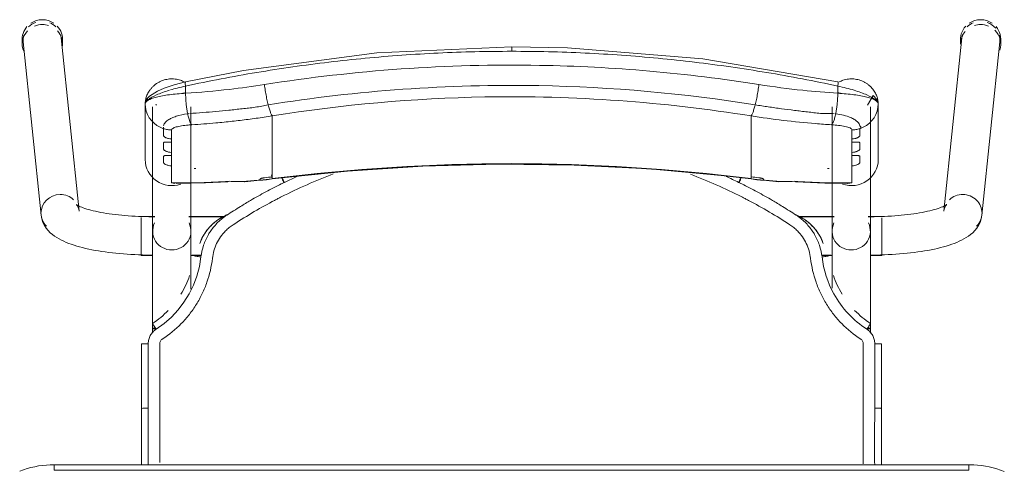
# Model space of a CAD drawing. Header units: metres. Extents: x 3 to 42.2, y -72.9 to -48.7.
# Tile 179 of 189: x 37.407 to 37.939, y -51.584 to -51.341. Entities that reach past the tile are written whole.
import ezdxf

# ---------------------------------------------------------------- set-up
doc = ezdxf.new("R2010")
doc.units = ezdxf.units.M
doc.layers.add('I-FURN', color=7, linetype='Continuous', lineweight=18)

# ---------------------------------------------------------------- blocks, each defined once
blk = doc.blocks.new('ConjuntoParaAlunoTamanho6 - CJA06_ConjuntoParaAlunoTamanho6-V2-1PAV')
at = {"layer": 'I-FURN', "color": 253, "true_color": 0xaaaaaa}
for p, q in [((-0.2643, 0.29456), (-0.2643, 0.29197)), ((-0.2638, 0.29312), (-0.25413, 0.19969)), ((-0.23354, 0.20182), (-0.24321, 0.29526)), ((-0.24254, 0.29197), (-0.24254, 0.29456)), ((0.24321, 0.29526), (0.23354, 0.20182)), ((0.24254, 0.29456), (0.24254, 0.29197)), ((0.25413, 0.19969), (0.2638, 0.29312)), ((0.2643, 0.29197), (0.2643, 0.29456)), ((-0.1979, 0.25969), (-0.1979, 0.22964)), ((-0.19734, 0.2558), (-0.19665, 0.25395)), ((-0.19385, 0.25812), (-0.19385, 0.19097)), ((-0.19207, 0.25896), (-0.19202, 0.25906)), ((-0.19202, 0.25906), (-0.19192, 0.25949)), ((-0.17315, 0.19097), (-0.17315, 0.25812)), ((0.17315, 0.25812), (0.17315, 0.19097)), ((0.19385, 0.19097), (0.19385, 0.25812)), ((0.19685, 0.25395), (0.19754, 0.2558)), ((0.1981, 0.22964), (0.1981, 0.25969)), ((-0.19665, 0.25395), (-0.1957, 0.25221)), ((-0.1957, 0.25221), (-0.19451, 0.25062)), ((-0.17493, 0.25435), (-0.17437, 0.25441)), ((-0.12923, 0.2438), (-0.12923, 0.25317)), ((0.12943, 0.2438), (0.12943, 0.25317)), ((0.17457, 0.25441), (0.17513, 0.25435)), ((0.19471, 0.25062), (0.1959, 0.25221)), ((0.1959, 0.25221), (0.19685, 0.25395)), ((-0.18366, 0.24073), (-0.18366, 0.23904)), ((-0.12923, 0.24214), (-0.12923, 0.2438)), ((-0.12923, 0.24214), (-0.12923, 0.23653)), ((0.12943, 0.24214), (0.12943, 0.2438)), ((0.12943, 0.24214), (0.12943, 0.23653)), ((0.18386, 0.23904), (0.18386, 0.24073)), ((-0.12923, 0.23653), (-0.12923, 0.23486)), ((-0.12923, 0.23486), (-0.12923, 0.22925)), ((0.12943, 0.23653), (0.12943, 0.23486)), ((0.12943, 0.23486), (0.12943, 0.22925)), ((-0.18366, 0.23345), (-0.18366, 0.23176)), ((-0.12923, 0.22925), (-0.12923, 0.22759)), ((0.12943, 0.22759), (0.12943, 0.22925)), ((0.18386, 0.23176), (0.18386, 0.23345)), ((-0.18366, 0.22617), (-0.18366, 0.21701)), ((-0.12923, 0.22759), (-0.12923, 0.22197)), ((0.12943, 0.22759), (0.12943, 0.22197)), ((0.18386, 0.21701), (0.18386, 0.22617)), ((-0.14414, 0.21757), (-0.12926, 0.21915)), ((-0.12923, 0.22197), (-0.12923, 0.22031)), ((-0.11598, 0.22048), (-0.1227, 0.21732)), ((0.12943, 0.22031), (0.12943, 0.22197)), ((0.12946, 0.21915), (0.14434, 0.21757)), ((-0.18366, 0.21701), (-0.1818, 0.21679)), ((0.17944, 0.21689), (0.18173, 0.21678)), ((-0.19271, 0.19894), (-0.2, 0.19894)), ((-0.2, 0.19844), (-0.2, 0.19411)), ((-0.19271, 0.19879), (-0.19385, 0.19879)), ((-0.19385, 0.19879), (-0.19385, 0.19845)), ((-0.19385, 0.19845), (-0.19385, 0.19764)), ((-0.15474, 0.19894), (-0.17429, 0.19894)), ((-0.15494, 0.19879), (-0.17429, 0.19879)), ((0.17429, 0.19894), (0.15474, 0.19894)), ((0.17429, 0.19879), (0.15494, 0.19879)), ((0.2, 0.19894), (0.19271, 0.19894)), ((0.19385, 0.19879), (0.19271, 0.19879)), ((0.19385, 0.19845), (0.19385, 0.19879)), ((0.19385, 0.19764), (0.19385, 0.19845)), ((0.2, 0.1938), (0.2, 0.19814)), ((-0.2, 0.19393), (-0.2, 0.18575)), ((-0.19385, 0.19367), (-0.19385, 0.1916)), ((0.19385, 0.1916), (0.19385, 0.19367)), ((0.2, 0.18573), (0.2, 0.19364)), ((-0.19385, 0.18688), (-0.19385, 0.18582)), ((0.19385, 0.18582), (0.19385, 0.18688)), ((-0.2, 0.18573), (-0.2, 0.17922)), ((-0.19385, 0.18371), (-0.19385, 0.18582)), ((0.19385, 0.18371), (0.19385, 0.18582)), ((0.2, 0.17821), (0.2, 0.1856)), ((-0.2, 0.17916), (-0.2, 0.17816)), ((-0.2, 0.1781), (-0.2, 0.17794)), ((-0.2, 0.17794), (-0.19377, 0.17794)), ((-0.19385, 0.17829), (-0.19385, 0.17951)), ((-0.17323, 0.17794), (-0.1676, 0.17794)), ((-0.17268, 0.17809), (-0.16757, 0.17809)), ((0.16757, 0.17809), (0.17268, 0.17809)), ((0.1676, 0.17794), (0.17323, 0.17794)), ((0.19377, 0.17794), (0.2, 0.17794)), ((0.19385, 0.17829), (0.19385, 0.17951)), ((0.2, 0.17794), (0.2, 0.1781)), ((-0.19385, 0.13857), (-0.19385, 0.13643)), ((0.19385, 0.13604), (0.19385, 0.13857)), ((-0.19983, 0.13021), (-0.19982, 0.0953)), ((0.19983, 0.13021), (0.19982, 0.0953)), ((-0.19982, 0.06488), (-0.19982, 0.0953)), ((-0.19982, 0.0953), (-0.19982, 0.09529)), ((-0.19623, 0.09556), (-0.19738, 0.09554)), ((0.19982, 0.06497), (0.19982, 0.0953)), ((0.247, 0.06497), (-0.247, 0.06497)), ((-0.247, 0.06497), (-0.247, 0.06197)), ((0.247, 0.06497), (-0.247, 0.06497)), ((0.247, 0.06497), (0.247, 0.06197))]:
    blk.add_line(p, q, dxfattribs=at)
at = {"layer": 'I-FURN', "color": 253, "true_color": 0xaaaaaa, "flags": 128}
for points in [[(0.0001, 0.2904), (-0.07267, 0.28721), (-0.14486, 0.2777), (-0.17603, 0.27161)], [(0.17623, 0.27161), (0.10331, 0.28398), (0.03018, 0.28985), (0.0001, 0.2904)], [(-0.17603, 0.27161), (-0.18218, 0.26997), (-0.18761, 0.26812), (-0.19131, 0.26652), (-0.19557, 0.2639), (-0.19708, 0.26226), (-0.19765, 0.26113), (-0.1979, 0.25971)], [(-0.17607, 0.26928), (-0.17607, 0.26831), (-0.17607, 0.26734), (-0.17607, 0.26637), (-0.17607, 0.2654)], [(0.17627, 0.2654), (0.17627, 0.26637), (0.17627, 0.26734), (0.17627, 0.26831), (0.17627, 0.26928)], [(0.1981, 0.25971), (0.19792, 0.26092), (0.19739, 0.26208), (0.1954, 0.2642), (0.19227, 0.25896)], [(-0.1979, 0.24468), (-0.1979, 0.2522), (-0.1979, 0.25971)], [(-0.1979, 0.25969), (-0.19776, 0.25773), (-0.19734, 0.2558)], [(-0.1979, 0.25969), (-0.1979, 0.25218), (-0.1979, 0.24467), (-0.1979, 0.23715), (-0.1979, 0.22964)], [(0.19754, 0.2558), (0.19796, 0.25773), (0.1981, 0.25969)], [(0.1981, 0.25971), (0.1981, 0.2522), (0.1981, 0.24468)], [(0.1981, 0.22964), (0.1981, 0.23715), (0.1981, 0.24467), (0.1981, 0.25218), (0.1981, 0.25969)], [(-0.19451, 0.25062), (-0.19311, 0.2492), (-0.19152, 0.24799)], [(0.19172, 0.24799), (0.19331, 0.2492), (0.19471, 0.25062)], [(-0.19152, 0.24799), (-0.18977, 0.24701), (-0.1879, 0.24628)], [(-0.1879, 0.24243), (-0.1879, 0.24339), (-0.1879, 0.24435), (-0.1879, 0.24532), (-0.1879, 0.24628)], [(-0.18366, 0.24561), (-0.18366, 0.24439), (-0.18366, 0.24317), (-0.18366, 0.24195), (-0.18366, 0.24073)], [(0.18386, 0.24073), (0.18386, 0.24195), (0.18386, 0.24317), (0.18386, 0.24439), (0.18386, 0.24561)], [(0.1881, 0.24628), (0.18997, 0.24701), (0.19172, 0.24799)], [(0.1881, 0.24628), (0.1881, 0.24532), (0.1881, 0.24435), (0.1881, 0.24339), (0.1881, 0.24243)], [(-0.1879, 0.23515), (-0.1879, 0.23603), (-0.1879, 0.23692), (-0.1879, 0.2378), (-0.1879, 0.23868)], [(-0.18366, 0.23904), (-0.18366, 0.23764), (-0.18366, 0.23624), (-0.18366, 0.23485), (-0.18366, 0.23345)], [(0.18386, 0.23345), (0.18386, 0.23485), (0.18386, 0.23624), (0.18386, 0.23764), (0.18386, 0.23904)], [(0.1881, 0.23868), (0.1881, 0.2378), (0.1881, 0.23692), (0.1881, 0.23603), (0.1881, 0.23515)], [(-0.1879, 0.22787), (-0.1879, 0.22876), (-0.1879, 0.22964), (-0.1879, 0.23052), (-0.1879, 0.23141)], [(-0.18366, 0.23176), (-0.18366, 0.23036), (-0.18366, 0.22897), (-0.18366, 0.22757), (-0.18366, 0.22617)], [(0.18386, 0.22617), (0.18386, 0.22757), (0.18386, 0.22897), (0.18386, 0.23036), (0.18386, 0.23176)], [(0.1881, 0.23141), (0.1881, 0.23052), (0.1881, 0.22964), (0.1881, 0.22876), (0.1881, 0.22787)], [(-0.12926, 0.21915), (-0.08865, 0.22342), (-0.0479, 0.2261), (-0.00707, 0.22717), (0.03376, 0.22666), (0.07455, 0.22454), (0.11521, 0.22083), (0.12946, 0.21915)], [(-0.1359, 0.2187), (-0.1359, 0.21878), (-0.1359, 0.21886), (-0.1359, 0.21893), (-0.1359, 0.21901)], [(-0.12923, 0.22031), (-0.12923, 0.22007), (-0.12923, 0.21984), (-0.12923, 0.21961), (-0.12923, 0.21937)], [(0.12943, 0.21937), (0.12943, 0.21961), (0.12943, 0.21984), (0.12943, 0.22007), (0.12943, 0.22031)], [(0.1361, 0.21901), (0.1361, 0.21893), (0.1361, 0.21886), (0.1361, 0.21878), (0.1361, 0.2187)], [(-0.18111, 0.21677), (-0.16533, 0.21701), (-0.15331, 0.21761)], [(0.15351, 0.21761), (0.16928, 0.2169), (0.18131, 0.21677)], [(0.18173, 0.21678), (0.18279, 0.21686), (0.18386, 0.21701)], [(-0.23354, 0.20182), (-0.23373, 0.20287), (-0.23403, 0.20376), (-0.23437, 0.20445), (-0.23469, 0.20492), (-0.23492, 0.20521), (-0.23505, 0.20534), (-0.23507, 0.20536)], [(-0.23507, 0.20536), (-0.23501, 0.20531), (-0.23482, 0.20518), (-0.23451, 0.20499), (-0.23408, 0.20476), (-0.23355, 0.20449), (-0.23291, 0.2042), (-0.23217, 0.20389), (-0.23133, 0.20358), (-0.23041, 0.20326), (-0.22941, 0.20294), (-0.22832, 0.20262), (-0.22717, 0.2023), (-0.22594, 0.20199), (-0.22464, 0.20169), (-0.22328, 0.2014), (-0.22186, 0.20112), (-0.22039, 0.20086), (-0.21886, 0.2006), (-0.21729, 0.20036), (-0.21567, 0.20014), (-0.214, 0.19993), (-0.2123, 0.19973), (-0.21057, 0.19956), (-0.2088, 0.1994), (-0.207, 0.19926), (-0.20518, 0.19913), (-0.20334, 0.19903), (-0.20148, 0.19894), (-0.19961, 0.19888), (-0.19772, 0.19883), (-0.19583, 0.1988), (-0.19394, 0.19879), (-0.19385, 0.19879)], [(0.23507, 0.20536), (0.23501, 0.20531), (0.23482, 0.20518), (0.23451, 0.20499), (0.23408, 0.20476), (0.23355, 0.20449), (0.23291, 0.2042), (0.23217, 0.20389), (0.23133, 0.20358), (0.23041, 0.20326), (0.22941, 0.20294), (0.22832, 0.20262), (0.22717, 0.2023), (0.22594, 0.20199), (0.22464, 0.20169), (0.22328, 0.2014), (0.22186, 0.20112), (0.22039, 0.20086), (0.21886, 0.2006), (0.21729, 0.20036), (0.21567, 0.20014), (0.214, 0.19993), (0.2123, 0.19973), (0.21057, 0.19956), (0.2088, 0.1994), (0.207, 0.19926), (0.20518, 0.19913), (0.20334, 0.19903), (0.20148, 0.19894), (0.19961, 0.19888), (0.19772, 0.19883), (0.19583, 0.1988), (0.19394, 0.19879), (0.19385, 0.19879)], [(0.23354, 0.20182), (0.23373, 0.20287), (0.23403, 0.20376), (0.23437, 0.20445), (0.23469, 0.20492), (0.23492, 0.20521), (0.23505, 0.20534), (0.23507, 0.20536)], [(-0.25413, 0.19969), (-0.25375, 0.19762), (-0.25311, 0.19572), (-0.25226, 0.19403), (-0.25129, 0.19256), (-0.25023, 0.19128), (-0.24913, 0.19017), (-0.24799, 0.18919), (-0.24683, 0.18832), (-0.24563, 0.18753), (-0.24441, 0.18681), (-0.24316, 0.18615), (-0.24188, 0.18553), (-0.24055, 0.18496), (-0.23919, 0.18441), (-0.23778, 0.1839), (-0.23633, 0.18341), (-0.23483, 0.18295), (-0.2333, 0.18251), (-0.23171, 0.1821), (-0.23008, 0.1817), (-0.22841, 0.18133), (-0.2267, 0.18098), (-0.22495, 0.18064), (-0.22315, 0.18033), (-0.22132, 0.18004), (-0.21946, 0.17976), (-0.21756, 0.17951), (-0.21562, 0.17928), (-0.21366, 0.17906), (-0.21168, 0.17887), (-0.20967, 0.1787), (-0.20763, 0.17855), (-0.20558, 0.17842), (-0.20352, 0.17831), (-0.20144, 0.17823), (-0.19935, 0.17816), (-0.19725, 0.17811), (-0.19515, 0.17809), (-0.19385, 0.17809)], [(0.25413, 0.19969), (0.25375, 0.19762), (0.25311, 0.19572), (0.25226, 0.19403), (0.25129, 0.19256), (0.25023, 0.19128), (0.24913, 0.19017), (0.24799, 0.18919), (0.24683, 0.18832), (0.24563, 0.18753), (0.24441, 0.18681), (0.24316, 0.18615), (0.24188, 0.18553), (0.24055, 0.18496), (0.23919, 0.18441), (0.23778, 0.1839), (0.23633, 0.18341), (0.23483, 0.18295), (0.2333, 0.18251), (0.23171, 0.1821), (0.23008, 0.1817), (0.22841, 0.18133), (0.2267, 0.18098), (0.22495, 0.18064), (0.22315, 0.18033), (0.22132, 0.18004), (0.21946, 0.17976), (0.21756, 0.17951), (0.21562, 0.17928), (0.21366, 0.17906), (0.21168, 0.17887), (0.20967, 0.1787), (0.20763, 0.17855), (0.20558, 0.17842), (0.20352, 0.17831), (0.20144, 0.17823), (0.19935, 0.17816), (0.19725, 0.17811), (0.19515, 0.17809), (0.19385, 0.17809)], [(-0.19385, 0.13857), (-0.19385, 0.14057), (-0.19385, 0.14257), (-0.19385, 0.14457), (-0.19385, 0.14656), (-0.19385, 0.14855), (-0.19385, 0.15053), (-0.19385, 0.15249), (-0.19385, 0.15444), (-0.19385, 0.15637), (-0.19385, 0.15827), (-0.19385, 0.16015), (-0.19385, 0.162), (-0.19385, 0.16382), (-0.19385, 0.1656), (-0.19385, 0.16735), (-0.19385, 0.16905), (-0.19385, 0.17071), (-0.19385, 0.17233), (-0.19385, 0.1739), (-0.19385, 0.17541), (-0.19385, 0.17687), (-0.19385, 0.17828), (-0.19385, 0.17963), (-0.19385, 0.18092), (-0.19385, 0.18215), (-0.19385, 0.18331), (-0.19385, 0.18441), (-0.19385, 0.18544), (-0.19385, 0.1864), (-0.19385, 0.18729), (-0.19385, 0.1881), (-0.19385, 0.18885), (-0.19385, 0.18951), (-0.19385, 0.19011), (-0.19385, 0.19062), (-0.19385, 0.19097)], [(-0.17315, 0.19097), (-0.17315, 0.19051), (-0.17315, 0.18998), (-0.17315, 0.18937), (-0.17315, 0.18869), (-0.17315, 0.18793), (-0.17315, 0.1871), (-0.17315, 0.18619), (-0.17315, 0.18522), (-0.17315, 0.18417), (-0.17315, 0.18306), (-0.17315, 0.18188), (-0.17315, 0.18064), (-0.17315, 0.17934), (-0.17315, 0.17798), (-0.17315, 0.17656), (-0.17315, 0.17508), (-0.17315, 0.17355), (-0.17315, 0.17198), (-0.17315, 0.17035), (-0.17315, 0.16868), (-0.17315, 0.16696), (-0.17315, 0.16521), (-0.17315, 0.16342), (-0.17315, 0.16159), (-0.17315, 0.15974)], [(0.17315, 0.16015), (0.17315, 0.162), (0.17315, 0.16382), (0.17315, 0.1656), (0.17315, 0.16735), (0.17315, 0.16905), (0.17315, 0.17071), (0.17315, 0.17233), (0.17315, 0.1739), (0.17315, 0.17541), (0.17315, 0.17687), (0.17315, 0.17828), (0.17315, 0.17963), (0.17315, 0.18092), (0.17315, 0.18215), (0.17315, 0.18331), (0.17315, 0.18441), (0.17315, 0.18544), (0.17315, 0.1864), (0.17315, 0.18729), (0.17315, 0.1881), (0.17315, 0.18885), (0.17315, 0.18951), (0.17315, 0.19011), (0.17315, 0.19062), (0.17315, 0.19097)], [(0.19385, 0.19097), (0.19385, 0.19051), (0.19385, 0.18998), (0.19385, 0.18937), (0.19385, 0.18869), (0.19385, 0.18793), (0.19385, 0.1871), (0.19385, 0.18619), (0.19385, 0.18522), (0.19385, 0.18417), (0.19385, 0.18306), (0.19385, 0.18188), (0.19385, 0.18064), (0.19385, 0.17934), (0.19385, 0.17798), (0.19385, 0.17656), (0.19385, 0.17508), (0.19385, 0.17355), (0.19385, 0.17198), (0.19385, 0.17035), (0.19385, 0.16868), (0.19385, 0.16696), (0.19385, 0.16521), (0.19385, 0.16342), (0.19385, 0.16159), (0.19385, 0.15974), (0.19385, 0.15785), (0.19385, 0.15594), (0.19385, 0.15401), (0.19385, 0.15206), (0.19385, 0.15009), (0.19385, 0.14811), (0.19385, 0.14612), (0.19385, 0.14413), (0.19385, 0.14213), (0.19385, 0.14013), (0.19385, 0.13857)], [(-0.16841, 0.18438), (-0.16841, 0.18437), (-0.16841, 0.18435), (-0.16841, 0.18434), (-0.16841, 0.18432)], [(0.16841, 0.18432), (0.16841, 0.18434), (0.16841, 0.18435), (0.16841, 0.18437), (0.16841, 0.18438)], [(-0.16774, 0.17706), (-0.16861, 0.17188), (-0.16997, 0.16679), (-0.17181, 0.16185), (-0.17415, 0.15713), (-0.17693, 0.15265), (-0.18013, 0.14846), (-0.18374, 0.14461), (-0.18771, 0.14113), (-0.19199, 0.13805)], [(-0.19623, 0.13025), (-0.19623, 0.12331), (-0.19623, 0.11637), (-0.19623, 0.10942), (-0.19623, 0.10249), (-0.19623, 0.09556)], [(0.19623, 0.13025), (0.19623, 0.12639), (0.19623, 0.12254), (0.19623, 0.11868), (0.19623, 0.11483), (0.19623, 0.11097), (0.19623, 0.10712), (0.19623, 0.10327), (0.19623, 0.09941), (0.19623, 0.09556)], [(-0.19738, 0.09554), (-0.19841, 0.0955), (-0.1992, 0.09544), (-0.19969, 0.09537), (-0.19982, 0.0953)], [(-0.247, 0.06497), (-0.24912, 0.06492), (-0.25124, 0.0648), (-0.25334, 0.06459), (-0.25544, 0.06429), (-0.25753, 0.06391), (-0.2596, 0.06345), (-0.26165, 0.0629), (-0.26367, 0.06228), (-0.26567, 0.06157)], [(0.2662, 0.06136), (0.26421, 0.06209), (0.2622, 0.06274), (0.26015, 0.06331), (0.25809, 0.06379), (0.25601, 0.0642), (0.25391, 0.06451), (0.25181, 0.06475), (0.24969, 0.0649), (0.24757, 0.06496), (0.247, 0.06497)], [(0.247, 0.06197), (0.1235, 0.06197), (0, 0.06197), (-0.1235, 0.06197), (-0.247, 0.06197)], [(-0.247, 0.06197), (-0.1235, 0.06197), (0, 0.06197), (0.1235, 0.06197), (0.247, 0.06197)]]:
    blk.add_lwpolyline(points, dxfattribs=at)
at = {"layer": 'I-FURN', "color": 253, "true_color": 0xaaaaaa}
for centre, major_axis, ratio, start_param, end_param in [((-0.25351, 0.29419), (0.01029, 0.00107), 0.967158, 1.815725, 2.256389), ((-0.25342, 0.29456), (0.01088, 0), 0.965926, 1.570796, 2.185058), ((-0.25342, 0.29456), (0.01088, 0), 0.965926, 0.959427, 1.570796), ((-0.25351, 0.29419), (0.01029, 0.00107), 0.967158, 0.685592, 1.060105), ((0.25351, 0.29419), (-0.01029, 0.00107), 0.967158, 5.223081, 5.597593), ((0.25342, 0.29456), (0.01088, 0), 0.965926, 1.570796, 2.182166), ((0.25342, 0.29456), (-0.01088, 0), 0.965926, 4.098128, 4.712389), ((0.25351, 0.29419), (-0.01029, 0.00107), 0.967158, 3.921544, 4.46746), ((-0.25342, 0.29197), (0.01088, 0), 0.965926, 2.404268, 3.526261), ((-0.25342, 0.29456), (0.01088, 0), 0.965926, 2.438822, 3.243525), ((-0.25342, 0.29197), (0.01088, 0), 0.965926, 1.570796, 1.965237), ((-0.25342, 0.29197), (0.01088, 0), 0.965926, 1.257624, 1.559899), ((-0.25342, 0.29456), (0.01088, 0), 0.965926, 6.170166, 7.020457), ((-0.25342, 0.29197), (0.01088, 0), 0.965926, 6.182855, 7.015454), ((0.25342, 0.29456), (0.01088, 0), 0.965926, 2.404321, 3.312013), ((0.25342, 0.29197), (0.01088, 0), 0.965926, 2.446266, 3.141593), ((0.25342, 0.29197), (0.01088, 0), 0.965926, 1.581694, 1.883969), ((0.25342, 0.29197), (0.01088, 0), 0.965926, 1.176355, 1.570796), ((0.25342, 0.29197), (0.01088, 0), 0.965926, 5.959867, 7.062609), ((0.25342, 0.29456), (0.01088, 0), 0.965926, 6.052088, 6.985956), ((-0.25351, 0.29419), (0.01029, 0.00107), 0.967158, 2.780211, 3.141593), ((-0.25351, 0.29419), (0.01029, 0.00107), 0.967158, 6.18338, 6.464028), ((0.25351, 0.29419), (-0.01029, 0.00107), 0.967158, 6.102343, 6.382991), ((0.25351, 0.29419), (-0.01029, 0.00107), 0.967158, 3.141593, 3.502975), ((-0.1835, 0.22964), (-0.0144, 0), 0.978148, 0, 1.909658), ((0.0001, -0.77159), (1.0211, 0), 0.978148, 1.443771, 1.697822), ((0.0001, -0.77117), (1.0209, 0), 0.978148, 1.443771, 1.697822), ((0.1837, 0.22964), (0.0144, 0), 0.978148, 4.362105, 6.283185), ((-0.17927, 0.60128), (0.385, 0), 0.978148, 4.732926, 4.735013), ((0.17947, 0.60128), (0.385, 0), 0.978148, 4.689765, 4.691852), ((-0.17927, 0.60263), (0.395, 0), 0.978148, 4.801491, 4.822541), ((-0.17927, 0.60356), (0.395, 0), 0.978148, 4.828782, 4.839414), ((-0.17927, 0.60221), (0.3948, 0), 0.978148, 4.828842, 4.839414), ((-0.1305, 0.22908), (-0.00124, 0.00992), 0.026339, 2.463316, 2.789234), ((0.17947, 0.60356), (0.395, 0), 0.978148, 4.585364, 4.595996), ((0.17947, 0.60221), (0.3948, 0), 0.978148, 4.585364, 4.595936), ((0.17947, 0.60263), (0.395, 0), 0.978148, 4.602237, 4.623287), ((-0.17927, 0.60336), (0.395, 0), 0.978148, 4.701279, 4.780293), ((-0.14501, 0.22754), (-0.00087, 0.00996), 0.018501, 2.957526, 3.350225), ((0.14521, 0.22754), (0.00087, 0.00996), 0.018501, 2.93296, 3.325659), ((0.17947, 0.60336), (0.395, 0), 0.978148, 4.644485, 4.723499), ((-0.24383, 0.20075), (0.01029, 0.00107), 0.967158, 1.470991, 3.041787), ((-0.24383, 0.20075), (0.01029, 0.00107), 0.967158, 0.685592, 1.470991), ((0.24383, 0.20075), (-0.01029, 0.00107), 0.967158, 4.812195, 5.597593), ((0.24383, 0.20075), (-0.01029, 0.00107), 0.967158, 3.241398, 4.812195), ((-0.24383, 0.20075), (0.01029, 0.00107), 0.967158, 3.041787, 3.827185), ((0.24383, 0.20075), (-0.01029, 0.00107), 0.967158, 2.456, 3.241398), ((-0.1835, 0.19097), (0.01035, 0), 0.978148, 2.686587, 4.712389), ((-0.1835, 0.19097), (0.01035, 0), 0.978148, 4.712389, 6.738191), ((0.1835, 0.19097), (0.01035, 0), 0.978148, 2.686587, 4.712389), ((0.1835, 0.19097), (0.01035, 0), 0.978148, 4.712389, 6.738191), ((-0.1835, 0.13857), (0.01035, 0), 0.069756, 2.648425, 3.665191), ((0.1835, 0.13857), (0.01035, 0), 0.069756, 5.759587, 6.776353)]:
    blk.add_ellipse(centre, major_axis=major_axis, ratio=ratio, start_param=start_param, end_param=end_param, dxfattribs=at)
for points in [[(-0.01972, 0.28779), (-0.02633, 0.28763), (-0.03293, 0.2874), (-0.03953, 0.28708)], [(0.0001, 0.28802), (-0.00651, 0.28802), (-0.01312, 0.28795), (-0.01972, 0.28779)], [(0.0001, 0.29036), (0.0001, 0.29029), (0.0001, 0.29001), (0.0001, 0.28916), (0.0001, 0.28841), (0.0001, 0.28802)], [(0.01992, 0.28779), (0.01332, 0.28795), (0.00671, 0.28802), (0.0001, 0.28802)], [(0.03973, 0.28708), (0.03313, 0.2874), (0.02653, 0.28763), (0.01992, 0.28779)], [(-0.09864, 0.28217), (-0.10517, 0.28139), (-0.11169, 0.28054), (-0.11819, 0.27961)], [(-0.07901, 0.28427), (-0.08557, 0.28365), (-0.09211, 0.28295), (-0.09864, 0.28217)], [(-0.05929, 0.28591), (-0.06588, 0.28544), (-0.07245, 0.28489), (-0.07901, 0.28427)], [(-0.03953, 0.28708), (-0.04612, 0.28677), (-0.05271, 0.28638), (-0.05929, 0.28591)], [(0.0595, 0.28591), (0.05292, 0.28638), (0.04633, 0.28677), (0.03973, 0.28708)], [(0.07921, 0.28427), (0.07265, 0.28489), (0.06608, 0.28544), (0.0595, 0.28591)], [(0.09885, 0.28217), (0.09232, 0.28294), (0.08577, 0.28365), (0.07921, 0.28427)], [(0.11839, 0.27961), (0.11189, 0.28054), (0.10538, 0.28139), (0.09885, 0.28217)], [(-0.13762, 0.27661), (-0.14407, 0.27553), (-0.15051, 0.27438), (-0.15692, 0.27316)], [(-0.11819, 0.27961), (-0.12468, 0.27869), (-0.13116, 0.27768), (-0.13762, 0.27661)], [(0.13782, 0.27661), (0.13136, 0.27768), (0.12489, 0.27868), (0.11839, 0.27961)], [(0.15712, 0.27316), (0.15071, 0.27438), (0.14427, 0.27553), (0.13782, 0.27661)], [(-0.15692, 0.27316), (-0.16332, 0.27194), (-0.16971, 0.27065), (-0.17607, 0.26928)], [(0.17627, 0.26928), (0.16991, 0.27065), (0.16353, 0.27194), (0.15712, 0.27316)], [(0.17627, 0.26928), (0.17633, 0.26966), (0.17642, 0.27037), (0.17644, 0.2712), (0.17636, 0.27149), (0.1763, 0.27156)], [(-0.13346, 0.2701), (-0.13339, 0.26956), (-0.13324, 0.26848), (-0.133, 0.26684), (-0.13272, 0.2652), (-0.13242, 0.26359), (-0.13211, 0.26203), (-0.13178, 0.26053), (-0.13155, 0.25959), (-0.13144, 0.25914)], [(0.13164, 0.25914), (0.13175, 0.25959), (0.13198, 0.26053), (0.13231, 0.26203), (0.13262, 0.26359), (0.13292, 0.2652), (0.1332, 0.26684), (0.13344, 0.26848), (0.13359, 0.26956), (0.13366, 0.2701)], [(-0.17607, 0.2654), (-0.17914, 0.26523), (-0.18504, 0.2647), (-0.19219, 0.26337), (-0.19682, 0.26165), (-0.1979, 0.26035), (-0.1979, 0.25969)], [(-0.17609, 0.26577), (-0.1767, 0.26561), (-0.17731, 0.26545), (-0.17791, 0.26528)], [(-0.17607, 0.2654), (-0.17606, 0.26498), (-0.17604, 0.26413), (-0.17598, 0.26285), (-0.1759, 0.26156), (-0.17579, 0.26028), (-0.17566, 0.25902), (-0.17551, 0.25778), (-0.17533, 0.25659), (-0.17514, 0.25544), (-0.175, 0.25471), (-0.17493, 0.25435)], [(0.17513, 0.25435), (0.1752, 0.25471), (0.17534, 0.25544), (0.17553, 0.25659), (0.17571, 0.25778), (0.17586, 0.25902), (0.17599, 0.26028), (0.1761, 0.26156), (0.17618, 0.26285), (0.17624, 0.26413), (0.17626, 0.26498), (0.17627, 0.2654)], [(0.1981, 0.25969), (0.1981, 0.26035), (0.19703, 0.26165), (0.19239, 0.26338), (0.18523, 0.2647), (0.17934, 0.26523), (0.17627, 0.2654)], [(0.17811, 0.26528), (0.17751, 0.26545), (0.1769, 0.26561), (0.17629, 0.26577)], [(-0.12923, 0.25317), (-0.12932, 0.25327), (-0.1295, 0.25353), (-0.1298, 0.25409), (-0.13011, 0.25481), (-0.13044, 0.25568), (-0.13077, 0.2567), (-0.1311, 0.25786), (-0.13133, 0.2587), (-0.13144, 0.25914)], [(0.12943, 0.25317), (0.12952, 0.25327), (0.1297, 0.25353), (0.13, 0.25409), (0.13031, 0.25481), (0.13064, 0.25568), (0.13097, 0.2567), (0.1313, 0.25786), (0.13153, 0.2587), (0.13164, 0.25914)], [(-0.17493, 0.25435), (-0.17484, 0.25392), (-0.17465, 0.25308), (-0.17435, 0.25195), (-0.17403, 0.25093), (-0.17369, 0.25006), (-0.17335, 0.24934), (-0.173, 0.24877), (-0.17277, 0.2485), (-0.17265, 0.2484)], [(-0.15095, 0.25026), (-0.1524, 0.2501), (-0.15385, 0.24995), (-0.1553, 0.2498)], [(-0.14661, 0.25076), (-0.14806, 0.25058), (-0.14951, 0.25042), (-0.15095, 0.25026)], [(-0.14226, 0.2513), (-0.14371, 0.25111), (-0.14516, 0.25093), (-0.14661, 0.25076)], [(0.17285, 0.2484), (0.17297, 0.2485), (0.1732, 0.24877), (0.17355, 0.24934), (0.17389, 0.25006), (0.17423, 0.25093), (0.17455, 0.25195), (0.17485, 0.25308), (0.17504, 0.25392), (0.17513, 0.25435)], [(-0.1879, 0.24628), (-0.18756, 0.24617), (-0.18687, 0.24599), (-0.18581, 0.24578), (-0.18474, 0.24565), (-0.18402, 0.24561), (-0.18366, 0.24561)], [(-0.15964, 0.24939), (-0.16398, 0.24899), (-0.16832, 0.24866), (-0.17265, 0.2484)], [(-0.1553, 0.2498), (-0.15675, 0.24966), (-0.15819, 0.24952), (-0.15964, 0.24939)], [(0.18386, 0.24561), (0.18422, 0.24561), (0.18494, 0.24565), (0.18601, 0.24578), (0.18707, 0.24599), (0.18776, 0.24617), (0.1881, 0.24628)], [(-0.1359, 0.21901), (-0.1359, 0.21905), (-0.13586, 0.21912), (-0.13573, 0.21923), (-0.13549, 0.21935), (-0.13518, 0.21946), (-0.13479, 0.21957), (-0.13436, 0.21967), (-0.1339, 0.21974), (-0.13357, 0.21979), (-0.1334, 0.21981)], [(-0.13585, 0.2186), (-0.13587, 0.21862), (-0.13589, 0.21865), (-0.1359, 0.21868), (-0.1359, 0.2187)], [(-0.09625, 0.22184), (-0.10584, 0.21825), (-0.1152, 0.21414), (-0.12434, 0.2095)], [(-0.12335, 0.21813), (-0.12356, 0.21856), (-0.12377, 0.21898), (-0.12395, 0.21936)], [(-0.12289, 0.21723), (-0.12304, 0.21753), (-0.12319, 0.21783), (-0.12334, 0.21813)], [(0.12434, 0.2095), (0.11529, 0.21408), (0.10607, 0.21814), (0.09666, 0.22168)], [(0.11594, 0.2205), (0.11821, 0.21947), (0.12046, 0.21841), (0.1227, 0.21732)], [(0.1227, 0.21732), (0.12291, 0.21776), (0.12336, 0.21866), (0.12377, 0.21945), (0.12395, 0.2198)], [(0.12334, 0.21813), (0.12319, 0.21783), (0.12304, 0.21753), (0.12289, 0.21723)], [(0.12395, 0.21936), (0.12377, 0.21898), (0.12356, 0.21856), (0.12335, 0.21813)], [(0.1336, 0.21981), (0.13377, 0.21979), (0.1341, 0.21974), (0.13456, 0.21967), (0.13499, 0.21957), (0.13538, 0.21946), (0.13569, 0.21935), (0.13593, 0.21923), (0.13606, 0.21912), (0.1361, 0.21905), (0.1361, 0.21901)], [(0.1361, 0.2187), (0.1361, 0.21868), (0.13609, 0.21865), (0.13607, 0.21862), (0.13605, 0.2186)], [(-0.15397, 0.21772), (-0.15349, 0.21752), (-0.153, 0.21758), (-0.15247, 0.21788)], [(-0.15247, 0.21788), (-0.15113, 0.21782), (-0.1484, 0.21775), (-0.14556, 0.21776), (-0.14412, 0.21779)], [(-0.12436, 0.21651), (-0.12717, 0.21512), (-0.13276, 0.21224), (-0.13826, 0.20916), (-0.14098, 0.20758)], [(-0.1227, 0.21732), (-0.12297, 0.21719), (-0.12353, 0.21692), (-0.12408, 0.21665), (-0.12436, 0.21651)], [(0.12436, 0.21651), (0.12408, 0.21665), (0.12353, 0.21692), (0.12297, 0.21719), (0.1227, 0.21732)], [(0.14098, 0.20758), (0.13826, 0.20916), (0.13276, 0.21224), (0.12717, 0.21512), (0.12436, 0.21651)], [(0.14432, 0.21779), (0.14576, 0.21776), (0.1486, 0.21775), (0.15133, 0.21782), (0.15267, 0.21788)], [(0.15267, 0.21788), (0.1532, 0.21758), (0.15369, 0.21752), (0.15417, 0.21772)], [(-0.12798, 0.20762), (-0.13157, 0.20574), (-0.13889, 0.20168), (-0.14651, 0.19698), (-0.1504, 0.19445)], [(-0.14098, 0.20758), (-0.14188, 0.20704), (-0.14368, 0.20597), (-0.14546, 0.20487), (-0.14635, 0.20432)], [(-0.12434, 0.2095), (-0.12494, 0.2092), (-0.12615, 0.20858), (-0.12737, 0.20794), (-0.12798, 0.20762)], [(0.12798, 0.20762), (0.12738, 0.20794), (0.12617, 0.20857), (0.12495, 0.20919), (0.12434, 0.2095)], [(0.1504, 0.19445), (0.14673, 0.19684), (0.13935, 0.20142), (0.13181, 0.20561), (0.12798, 0.20762)], [(0.14635, 0.20432), (0.14546, 0.20487), (0.14368, 0.20597), (0.14188, 0.20704), (0.14098, 0.20758)], [(-0.14638, 0.20431), (-0.14762, 0.20355), (-0.1501, 0.202), (-0.15256, 0.20043), (-0.15378, 0.19963)], [(0.15378, 0.19963), (0.15256, 0.20043), (0.1501, 0.202), (0.14762, 0.20355), (0.14638, 0.20431)], [(-0.16501, 0.19076), (-0.16447, 0.19151), (-0.16331, 0.19295), (-0.16135, 0.19493), (-0.15919, 0.19669), (-0.15764, 0.19771), (-0.15683, 0.19818)], [(-0.15378, 0.19963), (-0.1555, 0.19851), (-0.15869, 0.19594), (-0.16134, 0.1928), (-0.1625, 0.1911)], [(-0.1568, 0.1982), (-0.15576, 0.1988), (-0.15475, 0.1993), (-0.15376, 0.19971)], [(0.15863, 0.1971), (0.15703, 0.19822), (0.15531, 0.19916), (0.1535, 0.1999)], [(0.15374, 0.19972), (0.15472, 0.19931), (0.15575, 0.19881), (0.1568, 0.1982)], [(0.1625, 0.1911), (0.16134, 0.1928), (0.15869, 0.19594), (0.1555, 0.19851), (0.15378, 0.19963)], [(-0.1504, 0.19445), (-0.15113, 0.19396), (-0.15256, 0.19293), (-0.15386, 0.19174), (-0.15448, 0.19112)], [(0.15448, 0.19112), (0.15386, 0.19174), (0.15256, 0.19292), (0.15114, 0.19396), (0.1504, 0.19445)], [(-0.16371, 0.18924), (-0.16479, 0.18738), (-0.16656, 0.18343), (-0.1675, 0.1792), (-0.16774, 0.17706)], [(-0.1625, 0.1911), (-0.16271, 0.1908), (-0.16313, 0.19018), (-0.16352, 0.18955), (-0.16371, 0.18924)], [(-0.15448, 0.19112), (-0.15645, 0.18912), (-0.15969, 0.18452), (-0.16124, 0.17915), (-0.16156, 0.17636)], [(0.16156, 0.17636), (0.16124, 0.17915), (0.15968, 0.18454), (0.15645, 0.18912), (0.15448, 0.19112)], [(0.16371, 0.18924), (0.16352, 0.18955), (0.16313, 0.19018), (0.16271, 0.1908), (0.1625, 0.1911)], [(0.16774, 0.17706), (0.1675, 0.1792), (0.16656, 0.18343), (0.16479, 0.18738), (0.16371, 0.18924)], [(0.16501, 0.19076), (0.16537, 0.19026), (0.16604, 0.18925), (0.16695, 0.18767), (0.16775, 0.18603), (0.1682, 0.1849), (0.16841, 0.18432)], [(-0.16774, 0.17706), (-0.16823, 0.17712), (-0.16921, 0.17725), (-0.17046, 0.17746), (-0.17128, 0.17766), (-0.17147, 0.17776), (-0.17146, 0.1778)], [(0.17146, 0.1778), (0.17147, 0.17776), (0.17128, 0.17766), (0.17046, 0.17746), (0.16921, 0.17725), (0.16823, 0.17712), (0.16774, 0.17706)], [(-0.17391, 0.16699), (-0.17512, 0.16348), (-0.17671, 0.16011), (-0.17864, 0.15696)], [(0.1786, 0.15703), (0.17667, 0.16018), (0.1751, 0.16355), (0.1739, 0.16704)], [(-0.1854, 0.14823), (-0.18797, 0.14558), (-0.19084, 0.14321), (-0.19391, 0.14119)], [(0.19391, 0.14119), (0.19084, 0.14321), (0.18795, 0.1456), (0.18537, 0.14827)], [(-0.19391, 0.14119), (-0.19393, 0.14119), (-0.19385, 0.14103), (-0.19344, 0.14033), (-0.19278, 0.13928), (-0.19225, 0.13846), (-0.19199, 0.13805)], [(0.19199, 0.13805), (0.19225, 0.13846), (0.19278, 0.13928), (0.19344, 0.14033), (0.19385, 0.14103), (0.19393, 0.14119), (0.19391, 0.14119)], [(-0.19199, 0.13805), (-0.19265, 0.13762), (-0.19383, 0.13663), (-0.19519, 0.13473), (-0.19604, 0.13255), (-0.19622, 0.13104), (-0.19623, 0.13025)], [(0.19623, 0.13025), (0.19622, 0.13104), (0.19604, 0.13255), (0.19519, 0.13473), (0.19383, 0.13663), (0.19265, 0.13762), (0.19199, 0.13805)], [(-0.19623, 0.13025), (-0.19672, 0.13025), (-0.1977, 0.13025), (-0.19891, 0.13024), (-0.19969, 0.13022), (-0.19984, 0.13021), (-0.19982, 0.1302)], [(-0.19982, 0.12147), (-0.19982, 0.12438), (-0.19982, 0.12729), (-0.19982, 0.1302)], [(-0.19982, 0.1302), (-0.19982, 0.12438), (-0.19982, 0.11273), (-0.19982, 0.1011), (-0.19982, 0.09529)], [(-0.18863, 0.13277), (-0.18884, 0.13263), (-0.18922, 0.13231), (-0.18966, 0.1317), (-0.18994, 0.13099), (-0.19, 0.1305), (-0.19, 0.13025)], [(0.19, 0.13025), (0.19, 0.1305), (0.18994, 0.13099), (0.18966, 0.1317), (0.18922, 0.13231), (0.18884, 0.13263), (0.18863, 0.13277)], [(0.19, 0.09555), (0.19, 0.09868), (0.19, 0.10482), (0.19, 0.11314), (0.19, 0.12173), (0.19, 0.1274), (0.19, 0.13025)], [(0.19982, 0.1302), (0.19984, 0.13021), (0.19969, 0.13022), (0.19891, 0.13024), (0.1977, 0.13025), (0.19672, 0.13025), (0.19623, 0.13025)], [(0.19982, 0.1302), (0.19982, 0.12729), (0.19982, 0.12438), (0.19982, 0.12147)], [(0.19982, 0.09529), (0.19982, 0.1011), (0.19982, 0.11273), (0.19982, 0.12438), (0.19982, 0.1302)], [(-0.19982, 0.09528), (-0.19982, 0.1011), (-0.19982, 0.10691), (-0.19982, 0.11273)], [(0.19982, 0.11273), (0.19982, 0.10691), (0.19982, 0.1011), (0.19982, 0.09528)], [(-0.19982, 0.09529), (-0.19982, 0.08515), (-0.19982, 0.07502), (-0.19982, 0.06488)], [(0.19623, 0.09556), (0.19662, 0.09556), (0.19701, 0.09556), (0.19738, 0.09555)], [(0.19738, 0.09555), (0.19775, 0.09554), (0.1981, 0.09553), (0.19841, 0.09551)], [(0.19982, 0.0953), (0.19982, 0.0953), (0.19982, 0.09529), (0.19982, 0.09529)], [(0.19982, 0.06497), (0.19982, 0.07507), (0.19982, 0.08518), (0.19982, 0.09529)], [(-0.19982, 0.06488), (-0.19982, 0.06837), (-0.19982, 0.07185), (-0.19982, 0.07534)], [(0.19982, 0.07534), (0.19982, 0.07188), (0.19982, 0.06842), (0.19982, 0.06497)]]:
    blk.add_open_spline(points, degree=3, dxfattribs=at)
for points, knots in [([(-0.13346, 0.2701), (-0.0847, 0.2778), (0.00519, 0.28415), (0.09466, 0.27626), (0.13366, 0.2701)], [-1, -1, -1, -1, -0.444444, 0, 0, 0, 0]), ([(-0.1979, 0.25971), (-0.1979, 0.26019), (-0.19783, 0.26127), (-0.19747, 0.26287), (-0.19695, 0.2643), (-0.19642, 0.26543), (-0.19585, 0.26637), (-0.19534, 0.26711), (-0.19492, 0.26766), (-0.19447, 0.26819), (-0.19382, 0.2689), (-0.19291, 0.26975), (-0.1919, 0.27053), (-0.19105, 0.27107), (-0.1904, 0.27144), (-0.18973, 0.27177), (-0.18883, 0.27217), (-0.18719, 0.27275), (-0.18474, 0.2732), (-0.18174, 0.27315), (-0.17906, 0.27255), (-0.17745, 0.27187), (-0.17679, 0.27153)], [0, 0, 0, 0, 0.0625, 0.125, 0.15625, 0.1875, 0.21875, 0.234375, 0.25, 0.265625, 0.28125, 0.3125, 0.34375, 0.359375, 0.375, 0.390625, 0.40625, 0.4375, 0.5, 0.5625, 0.625, 0.6721865, 0.6721865, 0.6721865, 0.6721865]), ([(-0.1761, 0.27156), (-0.17616, 0.27149), (-0.17627, 0.27106), (-0.17619, 0.27003), (-0.17607, 0.26928)], [0.625, 0.625, 0.625, 0.625, 0.75, 1, 1, 1, 1]), ([(0.17699, 0.27153), (0.17765, 0.27187), (0.17927, 0.27255), (0.18196, 0.27315), (0.18496, 0.2732), (0.18741, 0.27274), (0.18905, 0.27216), (0.18996, 0.27176), (0.19062, 0.27143), (0.19127, 0.27106), (0.19212, 0.27051), (0.19313, 0.26973), (0.19423, 0.2687), (0.19516, 0.26763), (0.19594, 0.26656), (0.1966, 0.26547), (0.19712, 0.26439), (0.19752, 0.26334), (0.1978, 0.26234), (0.19804, 0.26108), (0.1981, 0.26023), (0.1981, 0.25971)], [0.3275759, 0.3275759, 0.3275759, 0.3275759, 0.375, 0.4375, 0.5, 0.5625, 0.59375, 0.609375, 0.625, 0.640625, 0.65625, 0.6875, 0.71875, 0.75, 0.78125, 0.8125, 0.84375, 0.875, 0.90625, 0.9375, 1, 1, 1, 1]), ([(-0.1979, 0.25971), (-0.1979, 0.26034), (-0.19688, 0.26187), (-0.19282, 0.26411), (-0.18865, 0.26578), (-0.18616, 0.26662), (-0.18482, 0.26703)], [0, 0, 0, 0, 0.25, 0.5, 0.625, 0.75, 0.75, 0.75, 0.75]), ([(-0.18427, 0.26719), (-0.1831, 0.26754), (-0.18043, 0.26828), (-0.1776, 0.26895), (-0.17607, 0.26928)], [0.7671689, 0.7671689, 0.7671689, 0.7671689, 0.875, 1, 1, 1, 1]), ([(-0.17607, 0.2654), (-0.1682, 0.2659), (-0.154, 0.26716), (-0.13977, 0.2691), (-0.13346, 0.2701)], [-1, -1, -1, -1, -0.444444, 0, 0, 0, 0]), ([(-0.13144, 0.25914), (-0.08343, 0.26683), (0.00512, 0.27318), (0.09323, 0.26529), (0.13164, 0.25914)], [-1, -1, -1, -1, -0.444444, 0, 0, 0, 0]), ([(0.13366, 0.2701), (0.14155, 0.26885), (0.15578, 0.26699), (0.16997, 0.2658), (0.17627, 0.2654)], [-1, -1, -1, -1, -0.444444, 0, 0, 0, 0]), ([(0.17627, 0.26928), (0.1778, 0.26895), (0.18084, 0.26823), (0.1851, 0.26704), (0.18885, 0.26578), (0.19302, 0.26411), (0.19708, 0.26187), (0.1981, 0.26034), (0.1981, 0.25971)], [0, 0, 0, 0, 0.125, 0.25, 0.375, 0.5, 0.75, 1, 1, 1, 1]), ([(-0.1965, 0.2622), (-0.19671, 0.26207), (-0.1971, 0.26176), (-0.19769, 0.26096), (-0.1979, 0.26021), (-0.1979, 0.25971)], [0.75, 0.75, 0.75, 0.75, 0.8125, 0.875, 1, 1, 1, 1]), ([(-0.19421, 0.2626), (-0.1945, 0.26266), (-0.19502, 0.2627), (-0.19554, 0.2626), (-0.19576, 0.26254)], [0.5473049, 0.5473049, 0.5473049, 0.5473049, 0.625, 0.6812684, 0.6812684, 0.6812684, 0.6812684]), ([(0.12943, 0.25317), (0.08224, 0.26075), (-0.00484, 0.26702), (-0.09148, 0.25924), (-0.12923, 0.25317)], [-1, -1, -1, -1, -0.444444, 0, 0, 0, 0]), ([(0.19589, 0.26257), (0.19565, 0.26263), (0.19517, 0.26271), (0.1947, 0.26267), (0.19448, 0.26263)], [0.3140409, 0.3140409, 0.3140409, 0.3140409, 0.375, 0.4333514, 0.4333514, 0.4333514, 0.4333514]), ([(0.1981, 0.25971), (0.1981, 0.26024), (0.19787, 0.26101), (0.19723, 0.26183), (0.19682, 0.26214), (0.1966, 0.26226)], [0, 0, 0, 0, 0.125, 0.1875, 0.25, 0.25, 0.25, 0.25]), ([(-0.17381, 0.25447), (-0.17147, 0.25462), (-0.16677, 0.25497), (-0.1597, 0.25557), (-0.1538, 0.25614), (-0.14908, 0.25663), (-0.14554, 0.25703), (-0.14198, 0.25739), (-0.13843, 0.25782), (-0.13492, 0.25842), (-0.13259, 0.25889), (-0.13144, 0.25914)], [0, 0, 0, 0, 0.166667, 0.333333, 0.5, 0.583333, 0.666667, 0.75, 0.833333, 0.916667, 1, 1, 1, 1]), ([(0.13164, 0.25914), (0.13399, 0.25877), (0.13871, 0.25805), (0.14577, 0.25706), (0.15166, 0.25629), (0.15577, 0.2558), (0.15812, 0.25552), (0.15988, 0.25532), (0.16163, 0.25511), (0.16339, 0.25489), (0.16514, 0.25469), (0.16691, 0.25455), (0.16868, 0.25447), (0.17104, 0.2544), (0.17282, 0.25442), (0.17401, 0.25447)], [0, 0, 0, 0, 0.166667, 0.333333, 0.5, 0.583333, 0.625, 0.666667, 0.708333, 0.75, 0.791667, 0.833333, 0.875, 0.916667, 1, 1, 1, 1]), ([(-0.1879, 0.24778), (-0.18791, 0.24829), (-0.1875, 0.24933), (-0.18588, 0.25077), (-0.184, 0.25182), (-0.1824, 0.2525), (-0.17978, 0.25344), (-0.17715, 0.25404), (-0.17493, 0.25435)], [0, 0, 0, 0, 0.2, 0.4, 0.55, 0.625, 0.7, 1, 1, 1, 1]), ([(-0.12923, 0.25317), (-0.13213, 0.25271), (-0.13647, 0.25207), (-0.14082, 0.25148), (-0.14226, 0.2513)], [-1, -1, -1, -1, -0.8, -0.7, -0.7, -0.7, -0.7]), ([(0.12943, 0.25317), (0.13522, 0.25225), (0.14681, 0.25064), (0.16129, 0.24919), (0.16997, 0.24858), (0.17285, 0.2484)], [0, 0, 0, 0, 0.4, 0.8, 1, 1, 1, 1]), ([(0.17513, 0.25435), (0.17661, 0.25414), (0.17948, 0.25358), (0.18284, 0.25246), (0.1849, 0.25145), (0.18608, 0.25069), (0.18754, 0.24953), (0.18812, 0.24854), (0.1881, 0.24778)], [0, 0, 0, 0, 0.2, 0.4, 0.55, 0.625, 0.7, 1, 1, 1, 1]), ([(-0.1879, 0.24628), (-0.1879, 0.24644), (-0.1879, 0.2467), (-0.1879, 0.247), (-0.1879, 0.2471)], [0, 0, 0, 0, 0.4, 0.6, 0.6, 0.6, 0.6]), ([(-0.17265, 0.2484), (-0.17333, 0.24836), (-0.17532, 0.24821), (-0.17777, 0.24791), (-0.17985, 0.24753), (-0.18163, 0.2471), (-0.18322, 0.24646), (-0.18366, 0.2459), (-0.18366, 0.24561)], [-1, -1, -1, -1, -0.888889, -0.666667, -0.555556, -0.444444, -0.222222, 0, 0, 0, 0]), ([(0.17285, 0.2484), (0.17555, 0.24823), (0.17966, 0.24775), (0.18317, 0.24668), (0.18386, 0.24597), (0.18386, 0.24561)], [0, 0, 0, 0, 0.444444, 0.722222, 1, 1, 1, 1]), ([(0.1881, 0.24778), (0.18821, 0.24772), (0.18836, 0.24763), (0.18849, 0.24751), (0.18856, 0.24744), (0.1886, 0.24738), (0.18864, 0.24733), (0.1887, 0.24726), (0.18876, 0.24718), (0.1888, 0.24708), (0.18879, 0.247), (0.18877, 0.24693), (0.18873, 0.24686), (0.18866, 0.24676), (0.1885, 0.24657), (0.18828, 0.2464), (0.1881, 0.24628)], [0, 0, 0, 0, 0.166667, 0.25, 0.291667, 0.333333, 0.375, 0.416667, 0.5, 0.583333, 0.625, 0.666667, 0.708333, 0.75, 0.833333, 1, 1, 1, 1]), ([(-0.18366, 0.24073), (-0.18428, 0.24075), (-0.18512, 0.24088), (-0.18609, 0.24117), (-0.18671, 0.24142), (-0.18723, 0.2417), (-0.18762, 0.24198), (-0.18784, 0.24222), (-0.1879, 0.24236), (-0.1879, 0.24243)], [0, 0, 0, 0, 0.25, 0.375, 0.5, 0.625, 0.75, 0.875, 1, 1, 1, 1]), ([(0.1881, 0.24243), (0.1881, 0.24236), (0.18804, 0.24222), (0.18782, 0.24198), (0.18743, 0.2417), (0.18691, 0.24142), (0.18629, 0.24117), (0.18532, 0.24088), (0.18448, 0.24075), (0.18386, 0.24073)], [0, 0, 0, 0, 0.125, 0.25, 0.375, 0.5, 0.625, 0.75, 1, 1, 1, 1]), ([(-0.1879, 0.23868), (-0.1879, 0.23875), (-0.18784, 0.23885), (-0.18762, 0.23896), (-0.18723, 0.23902), (-0.18671, 0.23904), (-0.18609, 0.23904), (-0.18512, 0.23903), (-0.18428, 0.23902), (-0.18366, 0.23904)], [0, 0, 0, 0, 0.125, 0.25, 0.375, 0.5, 0.625, 0.75, 1, 1, 1, 1]), ([(-0.18366, 0.23345), (-0.18428, 0.23348), (-0.18512, 0.2336), (-0.18609, 0.23389), (-0.18671, 0.23414), (-0.18723, 0.23442), (-0.18762, 0.2347), (-0.18784, 0.23494), (-0.1879, 0.23508), (-0.1879, 0.23515)], [0, 0, 0, 0, 0.25, 0.375, 0.5, 0.625, 0.75, 0.875, 1, 1, 1, 1]), ([(0.18386, 0.23904), (0.18448, 0.23902), (0.18532, 0.23903), (0.18629, 0.23904), (0.18691, 0.23904), (0.18743, 0.23902), (0.18782, 0.23896), (0.18804, 0.23885), (0.1881, 0.23875), (0.1881, 0.23868)], [0, 0, 0, 0, 0.25, 0.375, 0.5, 0.625, 0.75, 0.875, 1, 1, 1, 1]), ([(0.1881, 0.23515), (0.1881, 0.23508), (0.18804, 0.23494), (0.18782, 0.2347), (0.18743, 0.23442), (0.18691, 0.23414), (0.18629, 0.23389), (0.18532, 0.2336), (0.18448, 0.23348), (0.18386, 0.23345)], [0, 0, 0, 0, 0.125, 0.25, 0.375, 0.5, 0.625, 0.75, 1, 1, 1, 1]), ([(-0.1879, 0.23141), (-0.1879, 0.23147), (-0.18784, 0.23158), (-0.18762, 0.23168), (-0.18723, 0.23174), (-0.18671, 0.23176), (-0.18609, 0.23176), (-0.18512, 0.23175), (-0.18428, 0.23175), (-0.18366, 0.23176)], [0, 0, 0, 0, 0.125, 0.25, 0.375, 0.5, 0.625, 0.75, 1, 1, 1, 1]), ([(0.18386, 0.23176), (0.18448, 0.23175), (0.18532, 0.23175), (0.18629, 0.23176), (0.18691, 0.23176), (0.18743, 0.23174), (0.18782, 0.23168), (0.18804, 0.23158), (0.1881, 0.23147), (0.1881, 0.23141)], [0, 0, 0, 0, 0.25, 0.375, 0.5, 0.625, 0.75, 0.875, 1, 1, 1, 1]), ([(-0.18366, 0.22617), (-0.18428, 0.2262), (-0.18512, 0.22633), (-0.18609, 0.22661), (-0.18671, 0.22687), (-0.18723, 0.22714), (-0.18762, 0.22742), (-0.18784, 0.22767), (-0.1879, 0.22781), (-0.1879, 0.22787)], [0, 0, 0, 0, 0.25, 0.375, 0.5, 0.625, 0.75, 0.875, 1, 1, 1, 1]), ([(0.1881, 0.22787), (0.1881, 0.22781), (0.18804, 0.22767), (0.18782, 0.22742), (0.18743, 0.22714), (0.18691, 0.22687), (0.18629, 0.22661), (0.18532, 0.22633), (0.18448, 0.2262), (0.18386, 0.22617)], [0, 0, 0, 0, 0.125, 0.25, 0.375, 0.5, 0.625, 0.75, 1, 1, 1, 1]), ([(-0.1334, 0.21866), (-0.1337, 0.21862), (-0.13425, 0.21856), (-0.13488, 0.2185), (-0.13529, 0.21849), (-0.13555, 0.2185), (-0.13573, 0.21853), (-0.13582, 0.21857), (-0.13585, 0.2186)], [0, 0, 0, 0, 0.25, 0.5, 0.625, 0.75, 0.875, 1, 1, 1, 1]), ([(-0.12388, 0.21967), (-0.12372, 0.21936), (-0.12333, 0.2186), (-0.12291, 0.21776), (-0.1227, 0.21732)], [0.5302375, 0.5302375, 0.5302375, 0.5302375, 0.75, 1, 1, 1, 1]), ([(0.13605, 0.2186), (0.13602, 0.21857), (0.13593, 0.21853), (0.13575, 0.2185), (0.13549, 0.21849), (0.13508, 0.2185), (0.13445, 0.21856), (0.1339, 0.21862), (0.1336, 0.21866)], [0, 0, 0, 0, 0.125, 0.25, 0.375, 0.5, 0.75, 1, 1, 1, 1]), ([(-0.15863, 0.1971), (-0.16081, 0.19558), (-0.16383, 0.19273), (-0.16686, 0.18807), (-0.16796, 0.18563), (-0.16841, 0.18438)], [0, 0, 0, 0, 0.5, 0.75, 1, 1, 1, 1]), ([(-0.1535, 0.1999), (-0.15406, 0.19967), (-0.15585, 0.19886), (-0.15753, 0.19787), (-0.15863, 0.1971)], [0.6367527, 0.6367527, 0.6367527, 0.6367527, 0.75, 1, 1, 1, 1]), ([(0.15683, 0.19818), (0.15764, 0.19771), (0.15919, 0.19669), (0.16207, 0.19434), (0.16393, 0.19226), (0.16501, 0.19076)], [0, 0, 0, 0, 0.25, 0.5, 1, 1, 1, 1]), ([(0.16841, 0.18438), (0.16796, 0.18563), (0.16686, 0.18807), (0.16383, 0.19273), (0.16081, 0.19558), (0.15863, 0.1971)], [0, 0, 0, 0, 0.25, 0.5, 1, 1, 1, 1]), ([(-0.16841, 0.18432), (-0.16799, 0.18547), (-0.16725, 0.18714), (-0.16604, 0.18925), (-0.16537, 0.19026), (-0.16501, 0.19076)], [0, 0, 0, 0, 0.5, 0.75, 1, 1, 1, 1]), ([(-0.16156, 0.17636), (-0.16208, 0.17191), (-0.16353, 0.16549), (-0.16692, 0.15729), (-0.1701, 0.15145), (-0.17391, 0.14602), (-0.17976, 0.13936), (-0.18487, 0.13521), (-0.18863, 0.13277)], [0, 0, 0, 0, 0.25, 0.375, 0.5, 0.625, 0.75, 1, 1, 1, 1]), ([(0.18863, 0.13277), (0.18486, 0.13521), (0.17974, 0.13937), (0.17389, 0.14605), (0.17007, 0.15149), (0.1669, 0.15732), (0.16353, 0.16552), (0.16208, 0.17192), (0.16156, 0.17636)], [0, 0, 0, 0, 0.25, 0.375, 0.5, 0.625, 0.75, 1, 1, 1, 1]), ([(0.16774, 0.17706), (0.16854, 0.1701), (0.17345, 0.15474), (0.18461, 0.14281), (0.19199, 0.13805)], [0, 0, 0, 0, 0.444444, 1, 1, 1, 1]), ([(-0.19, 0.13025), (-0.19, 0.12863), (-0.19, 0.12547), (-0.19, 0.12092), (-0.19, 0.1173), (-0.19, 0.1145), (-0.19, 0.11243), (-0.19, 0.11052), (-0.19, 0.10828), (-0.19, 0.10624), (-0.19, 0.10408), (-0.19, 0.10228), (-0.19, 0.10023), (-0.19, 0.09774), (-0.19, 0.09515), (-0.19, 0.09189), (-0.19, 0.08842), (-0.19, 0.08419), (-0.19, 0.08049), (-0.19, 0.07684), (-0.19, 0.07351), (-0.19, 0.07081), (-0.19, 0.0683), (-0.19, 0.06666), (-0.19, 0.06612)], [0, 0, 0, 0, 0.03125, 0.0625, 0.09375, 0.109375, 0.125, 0.140625, 0.15625, 0.1875, 0.203125, 0.21875, 0.234375, 0.25, 0.265625, 0.28125, 0.3125, 0.328125, 0.34375, 0.359375, 0.3671875, 0.375, 0.3828125, 0.3865101, 0.3865101, 0.3865101, 0.3865101]), ([(-0.19623, 0.06488), (-0.19623, 0.06802), (-0.19623, 0.0747), (-0.19623, 0.0849), (-0.19623, 0.09203), (-0.19623, 0.09556)], [0.8397159, 0.8397159, 0.8397159, 0.8397159, 0.8888889, 0.9444444, 1, 1, 1, 1]), ([(0.19, 0.06548), (0.19, 0.06617), (0.19, 0.06811), (0.19, 0.07088), (0.19, 0.07365), (0.19, 0.07618), (0.19, 0.07838), (0.19, 0.0801), (0.19, 0.08153), (0.19, 0.08284), (0.19, 0.08398), (0.19, 0.08486), (0.19, 0.08558), (0.19, 0.08626), (0.19, 0.0868), (0.19, 0.08716), (0.19, 0.08749), (0.19, 0.08795), (0.19, 0.08848), (0.19, 0.089), (0.19, 0.08963), (0.19, 0.09074), (0.19, 0.09261), (0.19, 0.0945), (0.19, 0.09555)], [0.4659091, 0.4659091, 0.4659091, 0.4659091, 0.4772727, 0.5, 0.5227273, 0.5454545, 0.5681818, 0.5909091, 0.6136364, 0.6363636, 0.6590909, 0.6818182, 0.7045455, 0.7272727, 0.75, 0.7727273, 0.7954545, 0.8181818, 0.8409091, 0.8636364, 0.8863636, 0.9090909, 0.9545455, 1, 1, 1, 1]), ([(0.19618, 0.06498), (0.19616, 0.06721), (0.1961, 0.07741), (0.19616, 0.08755), (0.19623, 0.09556)], [0.8400419, 0.8400419, 0.8400419, 0.8400419, 0.875, 1, 1, 1, 1]), ([(0.19841, 0.09551), (0.19872, 0.09549), (0.19926, 0.09545), (0.19973, 0.09538), (0.19982, 0.09532), (0.19982, 0.0953)], [0.4, 0.4, 0.4, 0.4, 0.6, 0.8, 0.9699288, 0.9699288, 0.9699288, 0.9699288])]:
    blk.add_open_spline(points, degree=3, knots=knots, dxfattribs=at)
blk = doc.blocks.new('4 GRE - ESCOLA DE CINEMA E AUDIOVISUAL CINE REX R07_rvt-1-1PAV')
at = {"layer": 'I-FURN', "color": 253, "lineweight": 18, "true_color": 0xaaaaaa}
blk.add_blockref('ConjuntoParaAlunoTamanho6 - CJA06_ConjuntoParaAlunoTamanho6-V2-1PAV', (37.67274, -51.6463), dxfattribs=at)

msp = doc.modelspace()

# ---------------------------------------------------------------- block references
at = {"lineweight": 5}
msp.add_blockref('4 GRE - ESCOLA DE CINEMA E AUDIOVISUAL CINE REX R07_rvt-1-1PAV', (0, 0), dxfattribs=at)

doc.saveas('drawing.dxf')
